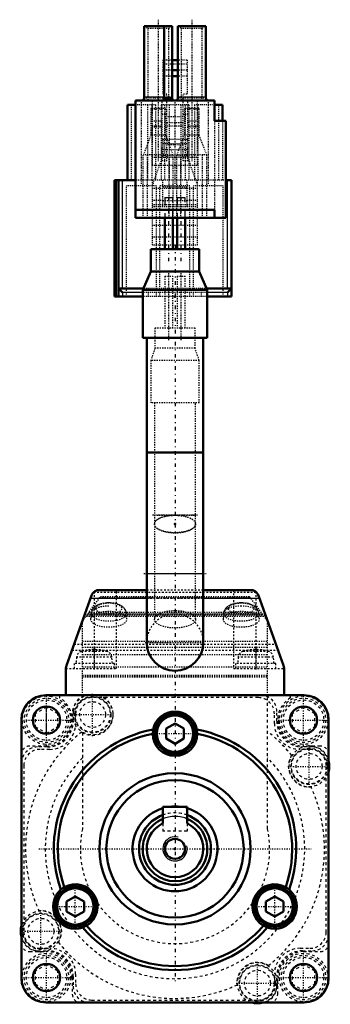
# Model space of a CAD drawing. Header units: millimetres. Extents: x -19 to 19, y -19 to 103.
import ezdxf

# ---------------------------------------------------------------- set-up
doc = ezdxf.new("R2010")
doc.units = ezdxf.units.MM
doc.linetypes.add('Center', pattern=[1.5, 0.45, -0.5, 0.05, -0.5])
doc.linetypes.add('Dashed', pattern=[2, 1, -1])
for name, color, linetype, lineweight in [('2d ConnectionPoints', 7, 'Continuous', 50), ('AM_0', 7, 'Continuous', 50), ('AM_4', 3, 'Continuous', 25), ('AM_5', 3, 'Continuous', 25), ('AM_7', 7, 'Center', 25), ('AM_9', 6, 'Dashed', 25)]:
    doc.layers.add(name, color=color, linetype=linetype, lineweight=lineweight)

# ---------------------------------------------------------------- blocks, each defined once
blk = doc.blocks.new('1_MHMF_Connector_9_Pin_A6_0_in_MSMF012L1S2_2')
at = {"layer": 'AM_0', "ltscale": 0.119899}
for p, q in [((-4.9, 92), (-5.87, 92)), ((-5.87, 92), (-5.87, 82.7)), ((5.86, 92), (4.9, 92)), ((5.86, 92), (5.86, 90.04)), ((-7.5, 82.7), (-7.5, 68.3)), ((-4.9, 82.7), (-7.5, 82.7)), ((-7, 68.3), (-7, 82.7)), ((7, 82.7), (6.3, 82.7)), ((7, 68.3), (7, 82.7)), ((-4, 68.3), (-7.5, 68.3)), ((-3.93, 69.3), (-7, 69.3)), ((-7, 69.3), (-6.5, 68.8)), ((7, 69.3), (3.93, 69.3)), ((7, 68.3), (4, 68.3)), ((6.5, 68.8), (7, 69.3))]:
    blk.add_line(p, q, dxfattribs=at)
at = {"layer": 'AM_4', "ltscale": 0.119899}
for p, q in [((-7.25, 68.3), (-7.25, 82.7)), ((-6.5, 69.3), (-6.5, 82.7)), ((6.5, 69.3), (6.5, 82.7)), ((-4, 68.8), (-6.5, 68.8)), ((-6.5, 68.8), (-6.5, 68.3)), ((6.5, 68.8), (4, 68.8)), ((6.5, 68.8), (6.5, 68.3))]:
    blk.add_line(p, q, dxfattribs=at)
at = {"layer": 'AM_7', "ltscale": 0.119899}
for p, q in [((-4.14, 82.23), (-4.14, 92.46)), ((0, 82.23), (0, 92.46)), ((4.14, 82.23), (4.14, 92.46))]:
    blk.add_line(p, q, dxfattribs=at)
at = {"layer": 'AM_9', "ltscale": 0.119899}
for p, q in [((-5.44, 92), (-5.44, 82.7)), ((-2.42, 92), (-4.9, 92)), ((-3.42, 92), (-3.42, 82.7)), ((-2.84, 82.7), (-2.84, 92)), ((-2.42, 92), (-2.42, 82.7)), ((1.72, 92), (-1.73, 92)), ((-1.73, 92), (-1.73, 82.7)), ((-1.3, 92), (-1.3, 82.7)), ((-0.73, 92), (-0.73, 82.7)), ((0.72, 92), (0.72, 82.7)), ((1.3, 82.7), (1.3, 92)), ((1.72, 92), (1.72, 82.7)), ((4.9, 92), (2.41, 92)), ((2.41, 92), (2.41, 82.7)), ((2.84, 92), (2.84, 82.7)), ((5.44, 82.7), (5.44, 92)), ((5.86, 90.04), (5.86, 82.7)), ((1.5, 87.7), (-1.5, 87.7)), ((-1.5, 87.7), (-1.5, 85.7)), ((1.5, 87.7), (1.5, 85.7)), ((1.5, 87.2), (-1.5, 87.2)), ((-2.8, 82), (-1.5, 85.7)), ((1.5, 86.45), (-1.5, 86.45)), ((1.5, 85.7), (-1.5, 85.7)), ((1.5, 85.7), (2.8, 82)), ((-2.3, 82), (-6, 82)), ((-6, 68.3), (-6, 82)), ((6.3, 82.7), (-4.9, 82.7)), ((-2.8, 74.7), (-2.8, 82.7)), ((-2.8, 81.71), (2.8, 81.71)), ((-2.3, 68.3), (-2.3, 82)), ((-1.86, 68.3), (-1.86, 82)), ((1.84, 82), (-1.86, 82)), ((-1.5, 79.45), (-1.5, 82.7)), ((1.5, 81.82), (-1.5, 81.82)), ((1.5, 79.45), (1.5, 82.7)), ((1.84, 68.3), (1.84, 82)), ((5.98, 82), (2.28, 82)), ((2.28, 68.3), (2.28, 82)), ((2.8, 74.7), (2.8, 82.7)), ((5.98, 68.3), (5.98, 82)), ((-2.8, 80.2), (-1.5, 80.2)), ((-2.8, 79.68), (2.8, 79.68)), ((-2.8, 79.45), (2.8, 79.45)), ((-1.5, 80.19), (1.5, 80.19)), ((1.5, 80.2), (2.8, 80.2)), ((-2.8, 77.12), (2.8, 77.12)), ((-2.8, 75.7), (2.8, 75.7)), ((-2.8, 74.7), (2.8, 74.7)), ((4, 68.8), (-4, 68.8)), ((4, 68.3), (-4, 68.3)), ((3.93, 69.3), (-3.93, 69.3)), ((-3.3, 68.3), (-3.3, 69.3)), ((3.3, 68.3), (3.3, 69.3))]:
    blk.add_line(p, q, dxfattribs=at)
blk = doc.blocks.new('2_Cable_Brake_Top_02_CE01_MSMF_0_in_MSMF012L1S2_2')
at = {"layer": 'AM_7', "ltscale": 0.150562}
for p, q in [((-0.75, 62.92), (-0.75, 71.17)), ((0.75, 62.92), (0.75, 71.17)), ((2.8, 41.25), (-2.81, 41.25))]:
    blk.add_line(p, q, dxfattribs=at)
at = {"layer": 'AM_9', "ltscale": 0.150562}
for p, q in [((-1.25, 70.8), (-0.25, 70.8)), ((-1.25, 70.8), (-1.25, 64.4)), ((-0.25, 64.4), (-0.25, 70.8)), ((0.25, 70.8), (1.25, 70.8)), ((0.25, 70.8), (0.25, 64.4)), ((1.25, 64.4), (1.25, 70.8)), ((2.48, 64.4), (-2.48, 64.4)), ((-2.48, 64.4), (-2.48, 61.9)), ((2.48, 61.9), (2.48, 64.4)), ((-2.48, 61.9), (-3, 60.4)), ((2.48, 61.9), (-2.48, 61.9)), ((3, 60.4), (2.48, 61.9)), ((3, 60.4), (-3, 60.4)), ((-3, 60.4), (-3, 55.15)), ((3, 55.15), (3, 60.4)), ((3, 55.15), (-3, 55.15)), ((-2.55, 55.15), (-2.55, 40.16)), ((2.55, 40.16), (2.55, 55.15)), ((-2.55, 41.25), (2.55, 41.25))]:
    blk.add_line(p, q, dxfattribs=at)
for start_param, end_param in [(4.712389, 9.424778), (3.141593, 4.712389)]:
    blk.add_ellipse((0, 40.16), major_axis=(2.55, 0), ratio=0.422618, start_param=start_param, end_param=end_param, dxfattribs=at)
blk = doc.blocks.new('3_Cable_Brake_Top_02_CE02_MSMF_0_in_MSMF012L1S2_2')
at = {"layer": 'AM_9', "ltscale": 0.145416}
for p, q in [((-2.55, 40.16), (-2.55, 28.39)), ((2.55, 28.39), (2.55, 40.16)), ((-11.45, 28.15), (-9.22, 31.18)), ((-9.33, 31.04), (9.33, 31.04)), ((-9.29, 31.08), (9.29, 31.08)), ((9.22, 31.18), (-9.22, 31.18)), ((9.22, 31.18), (11.45, 28.15)), ((-10.65, 29.25), (10.65, 29.25)), ((-11.45, 19), (-11.45, 28.15)), ((-10.98, 28.79), (10.98, 28.79)), ((-10.88, 28.92), (10.88, 28.92)), ((10.82, 29.01), (-10.82, 29.01)), ((-10.78, 29.07), (10.78, 29.07)), ((-10.38, 29.14), (-10.45, 28.43)), ((-5.95, 28.43), (-6.02, 29.14)), ((6.02, 29.14), (5.95, 28.43)), ((10.45, 28.43), (10.38, 29.14)), ((11.45, 19), (11.45, 28.15)), ((-11.45, 25.7), (11.45, 25.7)), ((-11.45, 24.95), (11.45, 24.95)), ((-11.45, 24.04), (11.45, 24.04)), ((-11.45, 22.49), (11.45, 22.49)), ((-11.45, 21.48), (11.45, 21.48)), ((-11.45, 21.37), (11.45, 21.37)), ((-11.45, 21.36), (11.45, 21.36)), ((-11.45, 21.29), (11.45, 21.29))]:
    blk.add_line(p, q, dxfattribs=at)
for points in [[(-8.2, 30.42), (-8.33, 30.42), (-8.56, 30.4), (-8.8, 30.38), (-9.03, 30.33), (-9.25, 30.27), (-9.46, 30.2), (-9.67, 30.1), (-9.85, 29.99), (-9.99, 29.88), (-10.12, 29.75), (-10.21, 29.61), (-10.29, 29.47), (-10.35, 29.32), (-10.38, 29.16), (-10.38, 29.14)], [(-6.02, 29.14), (-6.02, 29.15), (-6.05, 29.32), (-6.11, 29.47), (-6.19, 29.61), (-6.28, 29.75), (-6.4, 29.87), (-6.53, 29.98), (-6.69, 30.08), (-6.88, 30.17), (-7.09, 30.25), (-7.31, 30.32), (-7.54, 30.37), (-7.78, 30.4), (-8.01, 30.42), (-8.2, 30.42)], [(8.2, 30.42), (8.07, 30.42), (7.84, 30.4), (7.6, 30.38), (7.37, 30.33), (7.15, 30.27), (6.94, 30.2), (6.73, 30.1), (6.55, 29.99), (6.41, 29.88), (6.28, 29.75), (6.19, 29.61), (6.11, 29.47), (6.05, 29.32), (6.02, 29.16), (6.02, 29.14)], [(10.38, 29.14), (10.38, 29.15), (10.35, 29.32), (10.29, 29.47), (10.21, 29.61), (10.12, 29.75), (10, 29.87), (9.87, 29.98), (9.71, 30.08), (9.52, 30.17), (9.31, 30.25), (9.09, 30.32), (8.86, 30.37), (8.62, 30.4), (8.39, 30.42), (8.2, 30.42)]]:
    blk.add_lwpolyline(points, dxfattribs=at)
for centre, major_axis in [((0, 40.17), (2.55, 0)), ((-8.2, 29.73), (-1.6, 0)), ((0, 28.39), (2.55, 0)), ((8.2, 29.73), (-1.6, 0))]:
    blk.add_ellipse(centre, major_axis=major_axis, ratio=0.422618, dxfattribs=at)
for centre, major_axis, start_param, end_param in [((-8.2, 29.1), (2.18, 0), 1.570796, 6.32385), ((-8.2, 28.39), (2.25, 0), 4.712389, 9.38397), ((8.2, 28.39), (2.25, 0), 4.712389, 9.38397), ((8.2, 29.1), (2.18, 0), 3.100614, 7.853982), ((8.2, 29.1), (2.18, 0), 1.570796, 3.100614), ((-8.2, 28.39), (2.25, 0), 3.100785, 4.712389), ((8.2, 28.39), (2.25, 0), 3.100785, 4.712389)]:
    blk.add_ellipse(centre, major_axis=major_axis, ratio=0.422618, start_param=start_param, end_param=end_param, dxfattribs=at)
blk = doc.blocks.new('4_Motor_Connector_2_0_in_MSMF012L1S2_2')
at = {"layer": 'AM_0', "ltscale": 0.111912}
for p, q in [((-0.35, 101.74), (-3.8, 101.74)), ((-3.8, 101.74), (-3.8, 92.94)), ((-1.35, 101.74), (-1.35, 92.94)), ((-0.35, 92.84), (-0.35, 101.74)), ((0.34, 92.84), (0.34, 101.74)), ((3.8, 101.74), (0.34, 101.74)), ((3.8, 92.94), (3.8, 101.74)), ((0.34, 97.54), (-0.35, 97.54)), ((0.34, 96.29), (-0.35, 96.29)), ((0.34, 95.54), (-0.35, 95.54)), ((-4.9, 78.04), (-4.9, 92.54)), ((4.9, 92.54), (-4.9, 92.54)), ((-4.1, 92.55), (-4.1, 92.54)), ((-1.76, 92.55), (-4.1, 92.55)), ((-1.76, 92.54), (-1.76, 92.55)), ((-0.34, 92.82), (-1.37, 92.82)), ((-0.34, 92.82), (-0.35, 92.84)), ((4.09, 92.55), (0.14, 92.55)), ((4.09, 92.55), (4.09, 92.54)), ((4.9, 90.04), (4.9, 92.54)), ((6.3, 90.04), (4.9, 90.04)), ((6.3, 90.04), (6.3, 78.04)), ((4.9, 79.04), (-4.9, 79.04)), ((6.3, 78.04), (-4.9, 78.04)), ((4.9, 79.04), (4.9, 78.04))]:
    blk.add_line(p, q, dxfattribs=at)
for points in [[(-3.8, 92.94), (-3.8, 92.9), (-3.81, 92.87), (-3.81, 92.83), (-3.82, 92.8), (-3.84, 92.77), (-3.85, 92.74), (-3.87, 92.71), (-3.89, 92.68), (-3.92, 92.65), (-3.94, 92.63), (-3.97, 92.61), (-4, 92.59), (-4.03, 92.57), (-4.06, 92.56), (-4.1, 92.55)], [(-1.76, 92.55), (-1.73, 92.54), (-1.69, 92.54), (-1.66, 92.54), (-1.65, 92.54)], [(-1.37, 92.82), (-1.38, 92.73), (-1.38, 92.64), (-1.36, 92.58), (-1.34, 92.54), (-1.33, 92.54), (-1.33, 92.54)], [(-1.35, 92.94), (-1.35, 92.9), (-1.36, 92.87), (-1.36, 92.83), (-1.37, 92.82)], [(-0.05, 92.54), (-0.07, 92.54), (-0.1, 92.54), (-0.12, 92.55), (-0.15, 92.56), (-0.17, 92.57), (-0.2, 92.58), (-0.22, 92.59), (-0.24, 92.61), (-0.26, 92.63), (-0.27, 92.64), (-0.29, 92.67), (-0.3, 92.69), (-0.32, 92.71), (-0.33, 92.73), (-0.33, 92.76), (-0.34, 92.79), (-0.34, 92.81), (-0.34, 92.82)], [(0.14, 92.55), (0.26, 92.62), (0.31, 92.7), (0.34, 92.79), (0.34, 92.84)], [(4.09, 92.55), (4.06, 92.56), (4.03, 92.58), (4, 92.59), (3.97, 92.61), (3.94, 92.63), (3.92, 92.66), (3.89, 92.68), (3.87, 92.71), (3.85, 92.74), (3.84, 92.77), (3.82, 92.8), (3.81, 92.84), (3.81, 92.87), (3.8, 92.9), (3.8, 92.94)]]:
    blk.add_lwpolyline(points, dxfattribs=at)
blk.add_arc((0.04, 92.84), 0.3, 270, 287.5901, dxfattribs=at)
at = {"layer": 'AM_4', "ltscale": 0.111912}
for p, q in [((-1.35, 92.94), (-3.8, 92.94)), ((3.8, 92.94), (0.34, 92.94))]:
    blk.add_line(p, q, dxfattribs=at)
at = {"layer": 'AM_7', "ltscale": 0.111912}
for p, q in [((-2.07, 102.53), (-2.07, 85.01)), ((2.07, 102.53), (2.07, 85.01))]:
    blk.add_line(p, q, dxfattribs=at)
at = {"layer": 'AM_9', "ltscale": 0.111912}
for p, q in [((-3.67, 101.74), (-3.37, 101.44)), ((-3.37, 101.44), (-3.37, 92.54)), ((-0.77, 101.44), (-3.37, 101.44)), ((-1.35, 92.84), (-1.35, 101.74)), ((-0.77, 101.44), (-0.47, 101.74)), ((-0.77, 92.54), (-0.77, 101.44)), ((0.47, 101.74), (0.77, 101.44)), ((0.77, 101.44), (0.77, 92.54)), ((3.37, 101.44), (0.77, 101.44)), ((3.37, 101.44), (3.67, 101.74)), ((3.37, 92.54), (3.37, 101.44)), ((-1.5, 97.54), (-1.5, 93.34)), ((-0.35, 97.54), (-1.5, 97.54)), ((1.5, 97.54), (0.34, 97.54)), ((1.5, 97.54), (1.5, 93.34)), ((1.5, 97.04), (-1.5, 97.04)), ((-0.35, 96.29), (-1.5, 96.29)), ((1.5, 96.29), (0.34, 96.29)), ((-0.35, 95.54), (-1.5, 95.54)), ((1.5, 95.54), (0.34, 95.54)), ((-0.35, 92.84), (-3.81, 92.84)), ((-2.8, 84.54), (-2.8, 92.54)), ((-1.76, 92.55), (-0.14, 92.55)), ((-1.6, 85.09), (-1.6, 92.54)), ((-1, 93.34), (-1.5, 93.34)), ((-0.35, 92.94), (-1.35, 92.94)), ((-1.35, 92.78), (-0.34, 92.78)), ((-1, 85.09), (-1, 93.34)), ((3.81, 92.84), (0.34, 92.84)), ((1, 85.09), (1, 93.34)), ((1.5, 93.34), (1, 93.34)), ((1.6, 85.09), (1.6, 92.54)), ((2.8, 84.54), (2.8, 92.54)), ((-2.98, 91.54), (-2.98, 88.26)), ((-1.16, 91.54), (-2.98, 91.54)), ((-2.8, 91.53), (-1.6, 91.53)), ((-1.16, 88.26), (-1.16, 91.54)), ((1.16, 91.54), (1.16, 88.26)), ((2.98, 91.54), (1.16, 91.54)), ((1.6, 91.53), (2.8, 91.53)), ((2.98, 88.26), (2.98, 91.54)), ((-1.6, 90.84), (-1, 90.84)), ((1, 90.54), (-1, 90.54)), ((1, 90.84), (1.6, 90.84)), ((-2.8, 90.04), (-1.6, 90.04)), ((-2.8, 89.42), (-1.6, 89.42)), ((-2.8, 89.29), (-1.6, 89.29)), ((-1, 89.82), (1, 89.82)), ((-1, 89.42), (1, 89.42)), ((1.6, 90.04), (2.8, 90.04)), ((1.6, 89.42), (2.8, 89.42)), ((1.6, 89.29), (2.8, 89.29)), ((4.9, 90.04), (4.9, 79.04)), ((-2.98, 88.26), (-3.92, 85.81)), ((-1.16, 88.26), (-2.98, 88.26)), ((-0.22, 85.81), (-1.16, 88.26)), ((1.16, 88.26), (0.22, 85.81)), ((2.98, 88.26), (1.16, 88.26)), ((3.92, 85.81), (2.98, 88.26)), ((1, 87.04), (-1, 87.04)), ((-3.92, 78.04), (-3.92, 85.81)), ((-0.22, 85.81), (-3.92, 85.81)), ((-3.42, 78.04), (-3.42, 85.81)), ((-2.8, 85.54), (2.8, 85.54)), ((-0.72, 78.04), (-0.72, 85.81)), ((-0.22, 78.04), (-0.22, 85.81)), ((0.22, 78.04), (0.22, 85.81)), ((3.92, 85.81), (0.22, 85.81)), ((0.72, 78.04), (0.72, 85.81)), ((3.42, 78.04), (3.42, 85.81)), ((3.92, 78.04), (3.92, 85.81)), ((-2.8, 84.54), (2.8, 84.54)), ((-1, 85.09), (-1.6, 85.09)), ((1.6, 85.09), (1, 85.09))]:
    blk.add_line(p, q, dxfattribs=at)
for points in [[(-1.35, 92.78), (-1.35, 92.81), (-1.35, 92.83), (-1.35, 92.84)], [(-1.23, 92.54), (-1.24, 92.54), (-1.25, 92.54), (-1.26, 92.55), (-1.27, 92.56), (-1.28, 92.57), (-1.29, 92.58), (-1.3, 92.59), (-1.31, 92.61), (-1.32, 92.63), (-1.32, 92.64), (-1.33, 92.67), (-1.34, 92.69), (-1.34, 92.71), (-1.34, 92.73), (-1.35, 92.76), (-1.35, 92.78)], [(0.14, 92.55), (0.16, 92.56), (0.17, 92.57)]]:
    blk.add_lwpolyline(points, dxfattribs=at)
blk = doc.blocks.new('5_Cable_Motor_Top_02_MSMF_0_in_MSMF012L1S2_2')
at = {"layer": 'AM_0', "ltscale": 0.966074}
for p, q in [((-1.25, 78.0374), (-1.25, 74.1373)), ((-0.25, 74.1373), (-0.25, 78.0374)), ((0.25, 78.0374), (0.25, 74.1373)), ((1.25, 74.1373), (1.25, 78.0374)), ((-2.9985, 74.1373), (-2.9985, 71.4078)), ((2.9985, 74.1373), (-2.9985, 74.1373)), ((2.9985, 71.4078), (2.9985, 74.1373)), ((-2.9985, 71.4078), (-3.9996, 69.1374)), ((2.9985, 71.4078), (-2.9985, 71.4078)), ((3.9996, 69.1374), (2.9985, 71.4078)), ((-3.9996, 69.1374), (-3.9996, 63.2078)), ((3.9996, 69.1374), (-3.9996, 69.1374)), ((3.9996, 63.2078), (3.9996, 69.1374)), ((3.9996, 63.2078), (-3.9996, 63.2078)), ((-3.5002, 63.2078), (-3.5002, 49.0312)), ((3.5002, 49.0312), (3.5002, 63.2078)), ((-3.5002, 49.0312), (3.5002, 49.0312))]:
    blk.add_line(p, q, dxfattribs=at)
at = {"layer": 'AM_7', "ltscale": 0.966074}
for p, q in [((-0.75, 72.6624), (-0.75, 80.9124)), ((0.75, 72.6624), (0.75, 80.9124)), ((0, 74.6838), (0, -16.8601))]:
    blk.add_line(p, q, dxfattribs=at)
at = {"layer": 'AM_9', "ltscale": 0.966074}
for p, q in [((-1.25, 80.5374), (-1.25, 78.0374)), ((-1.25, 80.5374), (-0.25, 80.5374)), ((-0.25, 78.0374), (-0.25, 80.5374)), ((0.25, 80.5374), (0.25, 78.0374)), ((0.25, 80.5374), (1.25, 80.5374)), ((1.25, 78.0374), (1.25, 80.5374))]:
    blk.add_line(p, q, dxfattribs=at)
blk = doc.blocks.new('6_Cable_Motor_Bottom_02_CM2_MSMF_0_in_MSMF012L1S2_2')
at = {"layer": 'AM_0', "ltscale": 0.211238}
for p, q in [((-3.5, 49.03), (-3.5, 25.53)), ((-3.5, 49.03), (3.5, 49.03)), ((3.5, 25.53), (3.5, 49.03)), ((-3.5, 32), (-9.37, 32)), ((9.37, 32), (3.5, 32)), ((-10.32, 31.34), (-13.44, 22.66)), ((13.44, 22.66), (10.32, 31.34)), ((-13.5, 22.33), (-13.5, 19)), ((13.5, 22.33), (13.5, 19))]:
    blk.add_line(p, q, dxfattribs=at)
for points in [[(-10.32, 31.34), (-10.28, 31.42), (-10.24, 31.5), (-10.2, 31.57), (-10.14, 31.64), (-10.08, 31.7), (-10.02, 31.76), (-9.95, 31.82), (-9.88, 31.86), (-9.8, 31.9), (-9.72, 31.94), (-9.64, 31.97), (-9.55, 31.98), (-9.46, 32), (-9.38, 32), (-9.37, 32)], [(9.37, 32), (9.46, 32), (9.55, 31.98), (9.63, 31.97), (9.72, 31.94), (9.8, 31.91), (9.87, 31.87), (9.95, 31.82), (10.02, 31.77), (10.08, 31.71), (10.14, 31.64), (10.19, 31.57), (10.24, 31.5), (10.28, 31.42), (10.31, 31.34), (10.32, 31.34)]]:
    blk.add_lwpolyline(points, dxfattribs=at)
for centre, radius, start, end in [((0, 25.53), 3.5, 180, 0), ((-12.5, 22.33), 1, 160.1862, 180), ((12.5, 22.33), 1, 360, 19.8138)]:
    blk.add_arc(centre, radius, start, end, dxfattribs=at)
at = {"layer": 'AM_4', "ltscale": 0.211238}
for p, q in [((-3.5, 34.03), (3.5, 34.03)), ((-10.44, 31), (-3.5, 31)), ((3.5, 31), (10.44, 31))]:
    blk.add_line(p, q, dxfattribs=at)
at = {"layer": 'AM_7', "ltscale": 0.211238}
for p, q in [((-3.85, 34.03), (3.85, 34.03)), ((-10, 24.76), (-10, 22.18)), ((-3.68, 25.53), (3.68, 25.53)), ((10, 24.76), (10, 22.18))]:
    blk.add_line(p, q, dxfattribs=at)
at = {"layer": 'AM_9', "ltscale": 0.211238}
for p, q in [((-10.06, 31.73), (10.06, 31.73)), ((-10, 31.78), (-10, 22.3)), ((-7.25, 22.3), (-7.25, 32)), ((3.5, 32), (-3.5, 32)), ((7.25, 32), (7.25, 22.3)), ((10, 31.78), (10, 22.3)), ((-3.5, 31), (3.5, 31)), ((-12.75, 24.58), (12.75, 24.58)), ((-12.49, 25.32), (12.49, 25.32)), ((-8.4, 24.42), (-11.6, 24.42)), ((11.6, 24.42), (8.4, 24.42)), ((-12.18, 23.72), (-12.25, 22.94)), ((-7.82, 23.72), (-12.18, 23.72)), ((-7.75, 22.94), (-7.82, 23.72)), ((7.82, 23.72), (7.75, 22.94)), ((12.18, 23.72), (7.82, 23.72)), ((12.25, 22.94), (12.18, 23.72)), ((-13.5, 22.3), (-7.25, 22.3)), ((-7.5, 22.94), (-12.5, 22.94)), ((-12.5, 22.94), (-12.5, 22.3)), ((-7.5, 22.3), (-7.5, 22.94)), ((7.25, 22.3), (13.5, 22.3)), ((12.5, 22.94), (7.5, 22.94)), ((7.5, 22.94), (7.5, 22.3)), ((12.5, 22.3), (12.5, 22.94))]:
    blk.add_line(p, q, dxfattribs=at)
for centre, radius, start, end in [((0, 25.53), 3.5, 0, 180), ((-11.38, 23.65), 0.8, 105.4427, 175), ((-10, 18.64), 6, 74.5573, 105.4427), ((-8.62, 23.65), 0.8, 5, 74.5573), ((8.62, 23.65), 0.8, 105.4427, 175), ((10, 18.64), 6, 74.5573, 105.4427), ((11.38, 23.65), 0.8, 5, 74.5573)]:
    blk.add_arc(centre, radius, start, end, dxfattribs=at)
blk = doc.blocks.new('7_MSMF01NoWith_key_b_0_in_MSMF012L1S2_2')
at = {"layer": 'AM_0', "ltscale": 0.345695}
for p, q in [((16, 19), (-16, 19)), ((-19, 16), (-19, -16)), ((19, -16), (19, 16)), ((-2.7, 14.75), (-2.75, 14.24)), ((0, 15.5), (-1.08, 14.87)), ((-1.08, 14.87), (-1.08, 13.63)), ((1.08, 14.87), (0, 15.5)), ((1.08, 13.63), (1.08, 14.87)), ((2.75, 14.24), (2.7, 14.75)), ((-1.08, 13.63), (0, 13)), ((0, 13), (1.08, 13.63)), ((-1.5, 5.2), (-1.5, 3.16)), ((-1.5, 5.2), (1.5, 5.2)), ((1.5, 5.2), (1.5, 3.16)), ((-13.7, -4.74), (-14.13, -5.04)), ((14.13, -5.04), (13.7, -4.74)), ((-12.34, -5.88), (-13.42, -6.5)), ((-11.26, -6.5), (-12.34, -5.88)), ((12.34, -5.88), (11.26, -6.5)), ((13.42, -6.5), (12.34, -5.88)), ((-13.42, -6.5), (-13.42, -7.75)), ((-11.26, -7.75), (-11.26, -6.5)), ((11.26, -6.5), (11.26, -7.75)), ((13.42, -7.75), (13.42, -6.5)), ((-13.42, -7.75), (-12.34, -8.37)), ((-12.34, -8.37), (-11.26, -7.75)), ((11.26, -7.75), (12.34, -8.37)), ((12.34, -8.37), (13.42, -7.75)), ((-11.43, -9.72), (-10.95, -9.5)), ((10.95, -9.5), (11.43, -9.72)), ((-16, -19), (16, -19))]:
    blk.add_line(p, q, dxfattribs=at)
for centre, radius in [((-15.91, 15.91), 1.7), ((15.91, 15.91), 1.7), ((0, 14.25), 2.5), ((0, 14.25), 2.25), ((0, 0), 9.36), ((0, 0), 8.5), ((0, 0), 1.23), ((-12.34, -7.13), 2.5), ((12.34, -7.13), 2.5), ((-12.34, -7.13), 2.25), ((12.34, -7.13), 2.25), ((-15.91, -15.91), 1.7), ((15.91, -15.91), 1.7)]:
    blk.add_circle(centre, radius, dxfattribs=at)
for centre, radius, start, end in [((-16, 16), 3, 90, 180), ((16, 16), 3, 0, 90), ((0, 14.25), 2.75, 10.5686, 169.4314), ((0, 0), 15, 100.3828, 199.6172), ((0, 0), 15, 340.3828, 79.6172), ((0, 0), 14.5, 100.9325, 199.0675), ((0, 14.25), 2.75, 180.2741, 359.7259), ((0, 0), 14.5, 340.9325, 79.0675), ((16.6, 10.2), 2.5, 343.7398, 16.2602), ((0, 0), 5.25, 106.6015, 73.3985), ((0, 0), 5.25, 82.0861, 97.9139), ((0, 0), 4.45, 109.699, 70.301), ((0, 0), 4, 112.0243, 67.9757), ((0, 0), 3.5, 115.3769, 64.6231), ((-12.34, -7.13), 2.75, 300.2741, 119.7259), ((12.34, -7.13), 2.75, 60.2741, 239.7259), ((-12.34, -7.13), 2.75, 130.5686, 289.4314), ((12.34, -7.13), 2.75, 250.5686, 49.4314), ((-16.6, -10.2), 2.5, 163.7398, 196.2602), ((0, 0), 15, 220.3828, 319.6172), ((0, 0), 14.5, 220.9325, 319.0675), ((-16, -16), 3, 180, 270), ((16, -16), 3, 270, 0), ((10.2, -16.6), 2.5, 253.7398, 286.2602)]:
    blk.add_arc(centre, radius, start, end, dxfattribs=at)
at = {"layer": 'AM_5', "ltscale": 0.345695}
blk.add_arc((0, 0), 1.5, 75, 15, dxfattribs=at)
at = {"layer": 'AM_7', "ltscale": 0.345695}
for p, q in [((-15.9, 12.76), (-15.9, 19.06)), ((-10.2, 13.92), (-10.2, 19.28)), ((15.91, 12.76), (15.91, 19.06)), ((-15.91, 14.12), (-15.91, 17.69)), ((-19.05, 15.91), (-12.75, 15.91)), ((-12.88, 16.6), (-7.52, 16.6)), ((12.76, 15.91), (19.06, 15.91)), ((-2.62, 14.25), (2.62, 14.25)), ((16.6, 7.58), (16.6, 12.82)), ((13.98, 10.2), (19.22, 10.2)), ((-16.86, 0), (16.86, 0)), ((-12.34, -9.75), (-12.34, -4.5)), ((12.34, -9.75), (12.34, -4.5)), ((-14.97, -7.13), (-9.72, -7.13)), ((9.72, -7.13), (14.97, -7.13)), ((-16.6, -12.82), (-16.6, -7.58)), ((-19.22, -10.2), (-13.98, -10.2)), ((-15.91, -19.06), (-15.91, -12.76)), ((15.91, -19.06), (15.91, -12.76)), ((10.2, -19.22), (10.2, -13.98)), ((-19.06, -15.91), (-12.76, -15.91)), ((7.58, -16.6), (12.82, -16.6)), ((12.76, -15.91), (19.06, -15.91))]:
    blk.add_line(p, q, dxfattribs=at)
at = {"layer": 'AM_9', "ltscale": 0.345695}
for p, q in [((15.95, 18.95), (-15.95, 18.95)), ((-14.3, 19), (-14.3, 18.68)), ((10.3, 18.7), (-10.3, 18.7)), ((11.45, 2.48), (11.45, 18.81)), ((14.3, 18.68), (14.3, 19)), ((-15.91, 17.51), (-17.29, 16.71)), ((-14.52, 16.71), (-15.91, 17.51)), ((15.91, 17.51), (14.52, 16.71)), ((17.29, 16.71), (15.91, 17.51)), ((-18.95, 15.95), (-18.95, -15.95)), ((-17.29, 16.71), (-17.29, 15.11)), ((-14.52, 15.11), (-14.52, 16.71)), ((-12.6, 17), (-12.6, 15.8)), ((-12.3, 16.7), (-12.3, 15.5)), ((12.3, 15.5), (12.3, 16.7)), ((12.6, 15.8), (12.6, 17)), ((14.52, 16.71), (14.52, 15.11)), ((17.29, 15.11), (17.29, 16.71)), ((18.95, -15.95), (18.95, 15.95)), ((-17.29, 15.11), (-15.91, 14.31)), ((-15.91, 14.31), (-14.52, 15.11)), ((14.52, 15.11), (15.91, 14.31)), ((15.91, 14.31), (17.29, 15.11)), ((-11.45, 14.38), (-11.45, 2.48)), ((-15.91, 12.71), (-18, 12.71)), ((-15.8, 12.6), (-17, 12.6)), ((-15.5, 12.3), (-16.7, 12.3)), ((16.7, 12.3), (15.5, 12.3)), ((17, 12.6), (15.8, 12.6)), ((18, 12.71), (15.91, 12.71)), ((-18.7, 10.3), (-18.7, -10.3)), ((18.7, -10.3), (18.7, 10.3)), ((-1.5, 3.16), (-1.5, 2.2)), ((1.5, 3.16), (1.5, 2.2)), ((1.5, 2.2), (-1.5, 2.2)), ((-18, -12.71), (-15.91, -12.71)), ((-17, -12.6), (-15.8, -12.6)), ((-16.7, -12.3), (-15.5, -12.3)), ((15.5, -12.3), (16.7, -12.3)), ((15.8, -12.6), (17, -12.6)), ((15.91, -12.71), (18, -12.71)), ((-15.91, -14.31), (-17.29, -15.11)), ((-14.52, -15.11), (-15.91, -14.31)), ((15.91, -14.31), (14.52, -15.11)), ((17.29, -15.11), (15.91, -14.31)), ((-17.29, -15.11), (-17.29, -16.71)), ((-14.52, -16.71), (-14.52, -15.11)), ((-12.6, -15.8), (-12.6, -17)), ((-12.3, -15.5), (-12.3, -16.7)), ((12.3, -16.7), (12.3, -15.5)), ((12.6, -17), (12.6, -15.8)), ((14.52, -15.11), (14.52, -16.71)), ((17.29, -16.71), (17.29, -15.11)), ((-17.29, -16.71), (-15.91, -17.51)), ((-15.91, -17.51), (-14.52, -16.71)), ((-12.71, -15.91), (-12.71, -18)), ((12.71, -18), (12.71, -15.91)), ((14.52, -16.71), (15.91, -17.51)), ((15.91, -17.51), (17.29, -16.71)), ((-15.95, -18.95), (15.95, -18.95)), ((-10.3, -18.7), (10.3, -18.7))]:
    blk.add_line(p, q, dxfattribs=at)
blk.add_lwpolyline([(1.5, 3.71), (1.48, 3.72), (1.42, 3.74), (1.33, 3.77), (1.2, 3.82), (1.04, 3.86), (0.84, 3.91), (0.62, 3.95), (0.37, 3.98), (0.13, 4), (-0.12, 4), (-0.36, 3.98), (-0.58, 3.96), (-0.8, 3.92), (-0.99, 3.88), (-1.16, 3.83), (-1.3, 3.78), (-1.41, 3.74), (-1.48, 3.72), (-1.5, 3.71)], dxfattribs=at)
for centre, radius in [((-15.9, 15.91), 3), ((-15.9, 15.91), 2.75), ((-15.9, 15.91), 2.5), ((-10.2, 16.6), 2.5), ((-10.2, 16.6), 2.25), ((-10.2, 16.6), 2.18), ((15.91, 15.91), 3), ((15.91, 15.91), 2.75), ((15.91, 15.91), 2.5), ((-10.2, 16.6), 1.6), ((16.6, 10.2), 2.25), ((16.6, 10.2), 2.18), ((16.6, 10.2), 1.6), ((-16.6, -10.2), 2.25), ((-16.6, -10.2), 2.18), ((-16.6, -10.2), 1.6), ((-15.91, -15.91), 3), ((-15.91, -15.91), 2.75), ((15.91, -15.91), 3), ((15.91, -15.91), 2.75), ((-15.91, -15.91), 2.5), ((10.2, -16.6), 2.25), ((10.2, -16.6), 2.18), ((15.91, -15.91), 2.5), ((10.2, -16.6), 1.6)]:
    blk.add_circle(centre, radius, dxfattribs=at)
for centre, radius, start, end in [((-15.95, 15.95), 3, 90, 180), ((-15.91, 15.91), 3.2, 270.003, 59.7916), ((-10.6, 17), 2, 90, 180), ((-10.3, 16.7), 2, 90, 180), ((-10.2, 16.6), 2.55, 237.7576, 70.2501), ((10.3, 16.7), 2, 0, 90), ((10.6, 17), 2, 360, 90), ((15.91, 15.91), 3.2, 120.2084, 269.997), ((15.95, 15.95), 3, 0, 90), ((-15.8, 15.8), 3.2, 270, 0), ((-15.5, 15.5), 3.2, 270, 360), ((15.5, 15.5), 3.2, 180, 270), ((15.8, 15.8), 3.2, 180, 270), ((0, 0), 18.5, 128.674, 204.464), ((0, 0), 18.5, 38.674, 51.7628), ((-18, 11.71), 1, 90, 180), ((-17, 10.6), 2, 90, 180), ((-16.7, 10.3), 2, 90, 180), ((16.6, 10.2), 2.5, 16.2602, 343.7398), ((16.7, 10.3), 2, 0, 90), ((17, 10.6), 2, 360, 90), ((18, 11.71), 1, 0, 90), ((0, 0), 16.06, 135.4856, 44.5144), ((16.6, 10.2), 2.55, 147.7576, 275.3804), ((0, 0), 18.5, 308.674, 24.464), ((0, 0), 5.25, 97.9139, 106.6015), ((0, 0), 5.25, 73.3985, 82.0861), ((0, 0), 4.45, 70.301, 109.699), ((0, 0), 11.72, 167.7582, 12.2418), ((-16.6, -10.2), 2.5, 196.2602, 163.7398), ((-16.6, -10.2), 2.55, 327.7576, 95.3804), ((-17, -10.6), 2, 180, 270), ((-16.7, -10.3), 2, 180, 270), ((16.7, -10.3), 2, 270, 360), ((17, -10.6), 2, 270, 0), ((-18, -11.71), 1, 180, 270), ((0, 0), 18.5, 218.674, 294.464), ((18, -11.71), 1, 270, 0), ((-15.91, -15.91), 3.2, 0.0017, 89.9983), ((-15.8, -15.8), 3.2, 360, 90), ((-15.5, -15.5), 3.2, 360, 90), ((15.5, -15.5), 3.2, 90, 180), ((15.8, -15.8), 3.2, 90, 180), ((15.91, -15.91), 3.2, 90.0017, 179.9983), ((10.2, -16.6), 2.55, 57.7576, 185.3804), ((10.2, -16.6), 2.5, 286.2602, 253.7398), ((-15.95, -15.95), 3, 180, 270), ((-10.6, -17), 2, 180, 270), ((-10.3, -16.7), 2, 180, 270), ((10.3, -16.7), 2, 270, 0), ((10.6, -17), 2, 270, 0), ((15.95, -15.95), 3, 270, 360), ((-11.71, -18), 1, 180, 270), ((11.71, -18), 1, 270, 360)]:
    blk.add_arc(centre, radius, start, end, dxfattribs=at)

msp = doc.modelspace()

# ---------------------------------------------------------------- linework, layer by layer
at = {"layer": '2d ConnectionPoints'}
for p in [(0, 78.04), (0, 78.04), (0, 68.3), (0, 49.03), (0, 49.03), (0, 40.17), (0, 40.17), (0, 19), (0, 19), (0, 19), (0, 19), (0, 0)]:
    msp.add_point(p, dxfattribs=at)

# ---------------------------------------------------------------- block references
for name in ['4_Motor_Connector_2_0_in_MSMF012L1S2_2', '1_MHMF_Connector_9_Pin_A6_0_in_MSMF012L1S2_2', '5_Cable_Motor_Top_02_MSMF_0_in_MSMF012L1S2_2', '2_Cable_Brake_Top_02_CE01_MSMF_0_in_MSMF012L1S2_2', '6_Cable_Motor_Bottom_02_CM2_MSMF_0_in_MSMF012L1S2_2', '3_Cable_Brake_Top_02_CE02_MSMF_0_in_MSMF012L1S2_2', '7_MSMF01NoWith_key_b_0_in_MSMF012L1S2_2']:
    msp.add_blockref(name, (0, 0))

doc.saveas('drawing.dxf')
